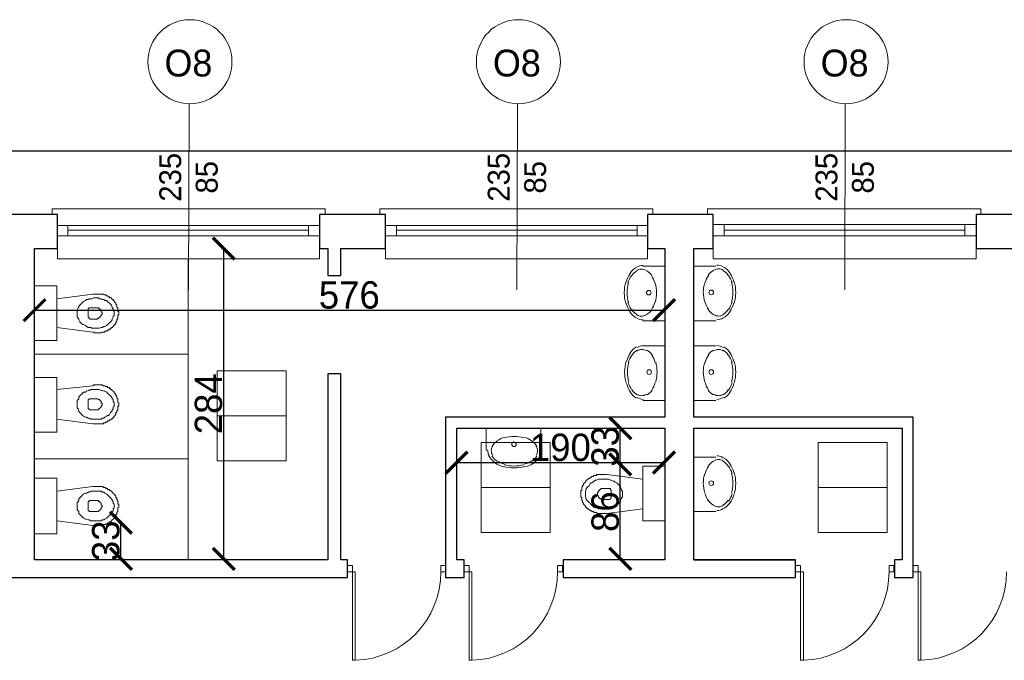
# Model space of a CAD drawing. Header units: centimetres. Extents: x -17621 to 77377, y -18613 to 66.
# Tile 124 of 173: x 31638 to 32538, y -13231 to -12646. Entities that reach past the tile are written whole.
import ezdxf

# ---------------------------------------------------------------- set-up
doc = ezdxf.new("R2010")
doc.units = ezdxf.units.CM
doc.layers.add('0-wymiarowanie rys.CAD', color=5, linetype='Continuous', lineweight=0, true_color=0x0000ff)
for name, color, linetype, lineweight in [('a_drzwi i okna', 2, 'Continuous', 0), ('a_inwentaryzacja', 141, 'Continuous', 0), ('a_wymiarowanie', 211, 'Continuous', 0), ('drzwi', 2, 'Continuous', 0), ('pomieszczenia', 191, 'Continuous', 5)]:
    doc.layers.add(name, color=color, linetype=linetype, lineweight=lineweight)
for name, color, linetype in [('PDF3_A220 ŚCIANY WEWNĘTRZNE', 7, 'Continuous'), ('PDF3_A310 STOLARKA ZEWNĘTRZNA', 7, 'Continuous'), ('PDF3_A720 MEBLE', 7, 'Continuous'), ('PDF3_WIDOKOWA', 7, 'Continuous')]:
    doc.layers.add(name, color=color, linetype=linetype)
doc.styles.add('PDF Century Gothic', font='GOTHIC.TTF')
doc.dimstyles.new('ISO-25', dxfattribs={"dimtxt": 25, "dimasz": 20, "dimexe": 0.6, "dimexo": 0.375, "dimtad": 1, "dimdec": 0, "dimtxsty": 'PDF Century Gothic', "dimblk": 'ARCHTICK', "dimcen": 2.5, "dimadec": 1, "dimazin": 0, "dimtfac": 1, "dimtdec": 0, "dimtmove": 0, "dimatfit": 3, "dimldrblk": 'ARCHTICK', "dimfxl": 2, "dimfxlon": 1, "dimarcsym": 0})

# ---------------------------------------------------------------- blocks, each defined once
blk = doc.blocks.new('_ArchTick')
at = {"color": 0, "linetype": 'ByBlock', "const_width": 0.15}
blk.add_lwpolyline([(-0.5, -0.5), (0.5, 0.5)], dxfattribs=at)
blk = doc.blocks.new('*D814')
at = {"layer": 'a_wymiarowanie', "color": 0, "linetype": 'Continuous', "lineweight": -2, "transparency": 16777216}
for p, q in [((31728.54, -13105.6), (31731.14, -13105.6)), ((31730.54, -13138.6), (31730.54, -13105.6)), ((31728.54, -13138.6), (31731.14, -13138.6))]:
    blk.add_line(p, q, dxfattribs=at)
at = {"layer": 'Defpoints', "color": 0, "linetype": 'Continuous', "transparency": 16777216}
for p in [(31695.47, -13105.6), (31730.54, -13105.6), (31695.47, -13138.6)]:
    blk.add_point(p, dxfattribs=at)
at = {"layer": 'a_wymiarowanie', "color": 0, "linetype": 'Continuous', "lineweight": -2, "transparency": 16777216, "xscale": 20, "yscale": 20, "zscale": 20}
for p, rotation in [((31730.54, -13105.6), 90), ((31730.54, -13138.6), 270)]:
    blk.add_blockref('_ArchTick', p, dxfattribs=dict(at, rotation=rotation))
at = {"layer": 'a_wymiarowanie', "color": 0, "linetype": 'Continuous', "lineweight": 0, "transparency": 16777216, "insert": (31716.79, -13122.1), "char_height": 25, "attachment_point": 5, "rotation": 90, "style": 'PDF Century Gothic'}
blk.add_mtext('33', dxfattribs=at)
blk = doc.blocks.new('*D815')
at = {"layer": 'a_wymiarowanie', "color": 0, "linetype": 'Continuous', "lineweight": -2, "transparency": 16777216}
for p, q in [((31822.47, -12854.97), (31825.07, -12854.97)), ((31824.47, -13138.6), (31824.47, -12854.97)), ((31822.47, -13138.6), (31825.07, -13138.6))]:
    blk.add_line(p, q, dxfattribs=at)
at = {"layer": 'Defpoints', "color": 0, "linetype": 'Continuous', "transparency": 16777216}
for p in [(31671.79, -12854.97), (31824.47, -12854.97), (31695.47, -13138.6)]:
    blk.add_point(p, dxfattribs=at)
at = {"layer": 'a_wymiarowanie', "color": 0, "linetype": 'Continuous', "lineweight": -2, "transparency": 16777216, "xscale": 20, "yscale": 20, "zscale": 20}
for p, rotation in [((31824.47, -12854.97), 90), ((31824.47, -13138.6), 270)]:
    blk.add_blockref('_ArchTick', p, dxfattribs=dict(at, rotation=rotation))
at = {"layer": 'a_wymiarowanie', "color": 0, "linetype": 'Continuous', "lineweight": 0, "transparency": 16777216, "insert": (31810.72, -12996.79), "char_height": 25, "attachment_point": 5, "rotation": 90, "style": 'PDF Century Gothic'}
blk.add_mtext('284', dxfattribs=at)
blk = doc.blocks.new('*D805')
at = {"layer": 'a_wymiarowanie', "color": 0, "linetype": 'Continuous', "lineweight": -2, "transparency": 16777216}
for p, q in [((31651.47, -12909.2), (31651.47, -12911.8)), ((31651.47, -12911.2), (32227.2, -12911.2)), ((32227.2, -12909.2), (32227.2, -12911.8))]:
    blk.add_line(p, q, dxfattribs=at)
at = {"layer": 'Defpoints', "color": 0, "linetype": 'Continuous', "transparency": 16777216}
for p in [(31651.47, -12854.97), (32227.2, -12854.97), (32227.2, -12911.2)]:
    blk.add_point(p, dxfattribs=at)
at = {"layer": 'a_wymiarowanie', "color": 0, "linetype": 'Continuous', "lineweight": -2, "transparency": 16777216, "xscale": 20, "yscale": 20, "zscale": 20, "rotation": 180}
blk.add_blockref('_ArchTick', (31651.47, -12911.2), dxfattribs=at)
at = {"layer": 'a_wymiarowanie', "color": 0, "linetype": 'Continuous', "lineweight": -2, "transparency": 16777216, "xscale": 20, "yscale": 20, "zscale": 20}
blk.add_blockref('_ArchTick', (32227.2, -12911.2), dxfattribs=at)
at = {"layer": 'a_wymiarowanie', "color": 0, "linetype": 'Continuous', "lineweight": 0, "transparency": 16777216, "insert": (31939.33, -12897.45), "char_height": 25, "attachment_point": 5, "style": 'PDF Century Gothic'}
blk.add_mtext('576', dxfattribs=at)
blk = doc.blocks.new('*D806')
at = {"layer": 'a_wymiarowanie', "color": 0, "linetype": 'Continuous', "lineweight": -2, "transparency": 16777216}
for p, q in [((32037.55, -13048.56), (32037.55, -13051.16)), ((32037.55, -13050.56), (32227.2, -13050.56)), ((32227.2, -13048.56), (32227.2, -13051.16))]:
    blk.add_line(p, q, dxfattribs=at)
at = {"layer": 'Defpoints', "color": 0, "linetype": 'Continuous', "transparency": 16777216}
for p in [(32037.55, -13019.22), (32227.2, -13019.22), (32227.2, -13050.56)]:
    blk.add_point(p, dxfattribs=at)
at = {"layer": 'a_wymiarowanie', "color": 0, "linetype": 'Continuous', "lineweight": -2, "transparency": 16777216, "xscale": 20, "yscale": 20, "zscale": 20, "rotation": 180}
blk.add_blockref('_ArchTick', (32037.55, -13050.56), dxfattribs=at)
at = {"layer": 'a_wymiarowanie', "color": 0, "linetype": 'Continuous', "lineweight": -2, "transparency": 16777216, "xscale": 20, "yscale": 20, "zscale": 20}
blk.add_blockref('_ArchTick', (32227.2, -13050.56), dxfattribs=at)
at = {"layer": 'a_wymiarowanie', "color": 0, "linetype": 'Continuous', "lineweight": 0, "transparency": 16777216, "insert": (32132.37, -13036.81), "char_height": 25, "attachment_point": 5, "style": 'PDF Century Gothic'}
blk.add_mtext('190', dxfattribs=at)
blk = doc.blocks.new('*D807')
at = {"layer": 'a_wymiarowanie', "color": 0, "linetype": 'Continuous', "lineweight": -2, "transparency": 16777216}
for p, q in [((32189.2, -13052.22), (32186.6, -13052.22)), ((32187.2, -13138.6), (32187.2, -13052.22)), ((32189.2, -13138.6), (32186.6, -13138.6))]:
    blk.add_line(p, q, dxfattribs=at)
at = {"layer": 'Defpoints', "color": 0, "linetype": 'Continuous', "transparency": 16777216}
for p in [(32187.2, -13052.22), (32227.2, -13052.22), (32227.2, -13138.6)]:
    blk.add_point(p, dxfattribs=at)
at = {"layer": 'a_wymiarowanie', "color": 0, "linetype": 'Continuous', "lineweight": -2, "transparency": 16777216, "xscale": 20, "yscale": 20, "zscale": 20}
for p, rotation in [((32187.2, -13052.22), 90), ((32187.2, -13138.6), 270)]:
    blk.add_blockref('_ArchTick', p, dxfattribs=dict(at, rotation=rotation))
at = {"layer": 'a_wymiarowanie', "color": 0, "linetype": 'Continuous', "lineweight": 0, "transparency": 16777216, "insert": (32173.44, -13095.41), "char_height": 25, "attachment_point": 5, "rotation": 90, "style": 'PDF Century Gothic'}
blk.add_mtext('86', dxfattribs=at)
blk = doc.blocks.new('*D808')
at = {"layer": 'a_wymiarowanie', "color": 0, "linetype": 'Continuous', "lineweight": -2, "transparency": 16777216}
for p, q in [((32187.2, -13019.22), (32187.8, -13019.22)), ((32187.2, -13052.22), (32187.2, -13019.22)), ((32187.2, -13052.22), (32187.8, -13052.22))]:
    blk.add_line(p, q, dxfattribs=at)
at = {"layer": 'Defpoints', "color": 0, "linetype": 'Continuous', "transparency": 16777216}
for p in [(32187.2, -13019.22), (32187.2, -13019.22), (32187.2, -13052.22)]:
    blk.add_point(p, dxfattribs=at)
at = {"layer": 'a_wymiarowanie', "color": 0, "linetype": 'Continuous', "lineweight": -2, "transparency": 16777216, "xscale": 20, "yscale": 20, "zscale": 20}
for p, rotation in [((32187.2, -13019.22), 90), ((32187.2, -13052.22), 270)]:
    blk.add_blockref('_ArchTick', p, dxfattribs=dict(at, rotation=rotation))
at = {"layer": 'a_wymiarowanie', "color": 0, "linetype": 'Continuous', "lineweight": 0, "transparency": 16777216, "insert": (32173.44, -13035.72), "char_height": 25, "attachment_point": 5, "rotation": 90, "style": 'PDF Century Gothic'}
blk.add_mtext('33', dxfattribs=at)
blk = doc.blocks.new('*D1091')
at = {"layer": '0-wymiarowanie rys.CAD', "color": 0, "linetype": 'Continuous', "lineweight": -2, "transparency": 16777216}
for p, q in [((28923.55, -12767.94), (28923.55, -12765.34)), ((33760.5, -12765.94), (28923.55, -12765.94)), ((33760.5, -12767.94), (33760.5, -12765.34))]:
    blk.add_line(p, q, dxfattribs=at)
at = {"layer": 'Defpoints', "color": 0, "linetype": 'Continuous', "transparency": 16777216}
for p in [(28923.55, -12765.94), (28923.55, -12811.85), (33760.5, -12823.64)]:
    blk.add_point(p, dxfattribs=at)
at = {"layer": '0-wymiarowanie rys.CAD', "color": 0, "linetype": 'Continuous', "lineweight": -2, "transparency": 16777216, "xscale": 20, "yscale": 20, "zscale": 20, "rotation": 180}
blk.add_blockref('_ArchTick', (28923.55, -12765.94), dxfattribs=at)
at = {"layer": '0-wymiarowanie rys.CAD', "color": 0, "linetype": 'Continuous', "lineweight": -2, "transparency": 16777216, "xscale": 20, "yscale": 20, "zscale": 20}
blk.add_blockref('_ArchTick', (33760.5, -12765.94), dxfattribs=at)
at = {"layer": '0-wymiarowanie rys.CAD', "color": 0, "linetype": 'Continuous', "transparency": 16777216, "insert": (31342.03, -12752.19), "char_height": 25, "attachment_point": 5, "style": 'PDF Century Gothic'}
blk.add_mtext('4837', dxfattribs=at)

msp = doc.modelspace()

# ---------------------------------------------------------------- linework, layer by layer
at = {"layer": 'a_drzwi i okna'}
for p, q in [((31792.77, -12722.47), (31792.34, -12892.65)), ((32093.12, -12722.47), (32092.7, -12892.65)), ((32392.84, -12722.47), (32392.41, -12892.65))]:
    msp.add_line(p, q, dxfattribs=at)
for centre in [(31793.62, -12684.05), (32093.98, -12684.05), (32393.69, -12684.05)]:
    msp.add_circle(centre, 38.43, dxfattribs=at)
at = {"layer": 'a_inwentaryzacja', "lineweight": 25}
for points in [[(31937.64, -13139.45), (31931.71, -13139.45), (31931.71, -12969.27), (31919.86, -12969.27), (31919.86, -13139.45), (31651.47, -13139.45), (31651.47, -12854.97), (31672.63, -12854.97), (31672.63, -12823.64), (31612.52, -12823.64), (31612.52, -12854.97), (31624.38, -12854.97), (31624.38, -13139.45), (31248.46, -13139.45), (31248.46, -13155.53), (31937.64, -13155.53)], [(31931.71, -12879.52), (31931.71, -12854.97), (31972.35, -12854.97), (31972.35, -12823.64), (31912.24, -12823.64), (31912.24, -12854.97), (31919.86, -12854.97), (31919.86, -12879.52)], [(32438.02, -13155.53), (32454.95, -13155.53), (32454.95, -13009.06), (32254.29, -13009.06), (32254.29, -12854.97), (32272.07, -12854.97), (32272.07, -12823.64), (32211.96, -12823.64), (32211.96, -12854.97), (32228.04, -12854.97), (32228.04, -13009.06), (32027.39, -13009.06), (32027.39, -13139.45), (32027.39, -13155.53), (32044.32, -13155.53), (32044.32, -13139.45), (32037.55, -13139.45), (32037.55, -13019.22), (32228.04, -13019.22), (32228.04, -13139.45), (32134.91, -13139.45), (32134.91, -13155.53), (32347.42, -13155.53), (32347.42, -13139.45), (32254.29, -13139.45), (32254.29, -13019.22), (32444.79, -13019.22), (32444.79, -13139.45), (32438.02, -13139.45)], [(32562.48, -12879.52), (32562.48, -12854.97), (32572.64, -12854.97), (32572.64, -12823.64), (32512.52, -12823.64), (32512.52, -12854.97), (32550.62, -12854.97), (32550.62, -12879.52)]]:
    msp.add_lwpolyline(points, close=True, dxfattribs=at)
at = {"layer": 'drzwi'}
for points in [[(31942.14, -13150.35), (31937.64, -13150.35), (31937.64, -13144.64), (31942.14, -13144.64), (31942.14, -13150.35), (31944.84, -13150.35), (31944.84, -13231.3), (31942.14, -13231.35), (31942.14, -13150.35)], [(32048.82, -13150.35), (32044.32, -13150.35), (32044.32, -13144.64), (32048.82, -13144.64), (32048.82, -13150.35), (32051.52, -13150.35), (32051.52, -13231.3), (32048.82, -13231.35), (32048.82, -13150.35)], [(32351.92, -13150.35), (32347.42, -13150.35), (32347.42, -13144.64), (32351.92, -13144.64), (32351.92, -13150.35), (32354.62, -13150.35), (32354.62, -13231.3), (32351.92, -13231.35), (32351.92, -13150.35)], [(32459.45, -13150.35), (32454.95, -13150.35), (32454.95, -13144.64), (32459.45, -13144.64), (32459.45, -13150.35), (32462.15, -13150.35), (32462.15, -13231.3), (32459.45, -13231.35), (32459.45, -13150.35)]]:
    msp.add_lwpolyline(points, dxfattribs=at)
for points in [[(32023.14, -13150.35), (32027.64, -13150.35), (32027.64, -13144.64), (32023.14, -13144.64)], [(32129.82, -13150.35), (32134.32, -13150.35), (32134.32, -13144.64), (32129.82, -13144.64)], [(32432.93, -13150.35), (32437.43, -13150.35), (32437.43, -13144.64), (32432.93, -13144.64)]]:
    msp.add_lwpolyline(points, close=True, dxfattribs=at)
for centre in [(31942.25, -13150.49), (32048.93, -13150.49), (32352.03, -13150.49), (32459.56, -13150.49)]:
    msp.add_arc(centre, 80.9, 271.8363, 0.10555, dxfattribs=at)
at = {"layer": 'PDF3_A220 ŚCIANY WEWNĘTRZNE', "lineweight": 25}
for points in [[(32228.04, -13019.22), (32228.04, -13139.45), (32134.91, -13139.45)], [(32254.29, -13139.45), (32347.42, -13139.45)]]:
    msp.add_lwpolyline(points, dxfattribs=at)
at = {"layer": 'PDF3_A310 STOLARKA ZEWNĘTRZNA', "lineweight": 5}
for points in [[(31912.24, -12864.28), (31912.24, -12823.64), (31917.32, -12823.64), (31917.32, -12818.56), (31672.63, -12818.56), (31667.55, -12818.56), (31667.55, -12823.64), (31672.63, -12823.64), (31672.63, -12864.28)], [(32211.96, -12864.28), (32211.96, -12823.64), (32217.04, -12823.64), (32217.04, -12818.56), (31972.35, -12818.56), (31967.27, -12818.56), (31967.27, -12823.64), (31972.35, -12823.64), (31972.35, -12864.28)], [(32512.52, -12864.28), (32512.52, -12823.64), (32516.76, -12823.64), (32516.76, -12818.56), (32272.07, -12818.56), (32266.99, -12818.56), (32266.99, -12823.64), (32272.07, -12823.64), (32272.07, -12864.28)], [(31912.24, -12843.12), (31902.08, -12843.12), (31681.95, -12843.12), (31672.63, -12843.12), (31672.63, -12833.8), (31681.95, -12833.8), (31902.08, -12833.8), (31912.24, -12833.8)], [(32211.96, -12843.12), (32202.65, -12843.12), (31982.51, -12843.12), (31972.35, -12843.12), (31972.35, -12833.8), (31982.51, -12833.8), (32202.65, -12833.8), (32211.96, -12833.8)], [(32512.52, -12843.12), (32502.36, -12843.12), (32282.23, -12843.12), (32272.07, -12843.12), (32272.07, -12832.96), (32282.23, -12832.96), (32502.36, -12832.96), (32512.52, -12832.96)]]:
    msp.add_lwpolyline(points, close=True, dxfattribs=at)
for points in [[(31681.95, -12833.8), (31681.95, -12843.12)], [(31902.08, -12838.04), (31681.95, -12838.04)], [(31902.08, -12833.8), (31902.08, -12843.12)], [(31982.51, -12833.8), (31982.51, -12843.12)], [(32202.65, -12838.04), (31982.51, -12838.04)], [(32202.65, -12833.8), (32202.65, -12843.12)], [(32282.23, -12832.96), (32282.23, -12843.12)], [(32502.36, -12838.04), (32282.23, -12838.04)], [(32502.36, -12832.96), (32502.36, -12843.12)]]:
    msp.add_lwpolyline(points, dxfattribs=at)
at = {"layer": 'PDF3_A720 MEBLE', "lineweight": 0}
for points in [[(32210.66, -12874.78, 0.13841), (32206.45, -12873.6, 0.13841), (32202.25, -12874.78)], [(32281.28, -12874.58, 0.138478), (32277.07, -12873.39, 0.138478), (32272.86, -12874.58)], [(32291.37, -12904.89, 0.068248), (32292.73, -12894.97, 0.068273), (32291.37, -12885.06)], [(32192.15, -12885.27, 0.068277), (32190.79, -12895.19, 0.068277), (32192.15, -12905.1)], [(32194.57, -12886.18, 0.068236), (32193.33, -12895.19, 0.068236), (32194.57, -12904.19)], [(32219.19, -12904.19, 0.068254), (32220.42, -12895.19, 0.068236), (32219.19, -12886.18)], [(32264.33, -12885.98, 0.068272), (32263.1, -12894.98, 0.068272), (32264.34, -12903.99)], [(32288.96, -12903.98, 0.068248), (32290.19, -12894.97, 0.068272), (32288.96, -12885.97)], [(32202.25, -12915.59, 0.13841), (32206.45, -12916.78, 0.13841), (32210.66, -12915.59)], [(32272.86, -12915.38, 0.138479), (32277.07, -12916.57, 0.138478), (32281.28, -12915.38)], [(32211, -12948.24, 0.138479), (32206.79, -12947.05, 0.138478), (32202.59, -12948.24)], [(32281.28, -12948.24, 0.138478), (32277.07, -12947.05, 0.138478), (32272.86, -12948.24)], [(32192.49, -12957.88, 0.068248), (32191.13, -12967.79, 0.068273), (32192.49, -12977.71)], [(32194.91, -12958.79, 0.068248), (32193.67, -12967.79, 0.068272), (32194.91, -12976.8)], [(32219.53, -12976.8, 0.068272), (32220.76, -12967.79, 0.068272), (32219.53, -12958.79)], [(32264.33, -12958.8, 0.068248), (32263.1, -12967.8, 0.068272), (32264.34, -12976.8)], [(32288.96, -12976.8, 0.068272), (32290.19, -12967.79, 0.068272), (32288.96, -12958.78)], [(32291.37, -12977.71, 0.068273), (32292.73, -12967.79, 0.068273), (32291.37, -12957.87)], [(32202.59, -12988.2, 0.138478), (32206.79, -12989.39, 0.138478), (32211, -12988.2)], [(32272.86, -12988.2, 0.138478), (32277.07, -12989.39, 0.138478), (32281.28, -12988.2)], [(32098.96, -13027.88, 0.068272), (32089.95, -13026.64, 0.068272), (32080.94, -13027.88)], [(32070.39, -13035.56, 0.138479), (32069.21, -13039.76, 0.138478), (32070.39, -13043.97)], [(32110.35, -13043.97, 0.138478), (32111.54, -13039.76, 0.138478), (32110.35, -13035.56)], [(32080.03, -13054.07, 0.068248), (32089.95, -13055.43, 0.068273), (32099.87, -13054.07)], [(32080.95, -13052.5, 0.068248), (32089.95, -13053.73, 0.068272), (32098.96, -13052.5)], [(32281.28, -13049, 0.138478), (32277.07, -13047.81, 0.138478), (32272.86, -13049)], [(32264.33, -13060.4, 0.068248), (32263.1, -13069.4, 0.068272), (32264.34, -13078.41)], [(32288.96, -13078.4, 0.068272), (32290.19, -13069.39, 0.068272), (32288.96, -13060.39)], [(32291.37, -13079.31, 0.068273), (32292.73, -13069.39, 0.068273), (32291.37, -13059.48)], [(32272.86, -13089.8, 0.138478), (32277.07, -13090.99, 0.138478), (32281.28, -13089.8)]]:
    msp.add_lwpolyline(points, format="xyb", dxfattribs=at)
for points in [[(32207.72, -12921.01), (32228.04, -12921.01), (32228.04, -12871.06), (32207.72, -12871.06)], [(32274.61, -12921.01), (32254.29, -12921.01), (32254.29, -12871.06), (32274.61, -12871.06)], [(32207.72, -12943.87), (32228.04, -12943.87), (32228.04, -12993.82), (32207.72, -12993.82)], [(32274.61, -12943.87), (32254.29, -12943.87), (32254.29, -12993.82), (32274.61, -12993.82)], [(32064.64, -13039.54), (32064.64, -13019.22), (32114.59, -13019.22), (32114.59, -13039.54)], [(32274.61, -13045.47), (32254.29, -13045.47), (32254.29, -13095.42), (32274.61, -13095.42)]]:
    msp.add_lwpolyline(points, dxfattribs=at)
for points in [[(31671.79, -12938.79), (31671.79, -12888.84), (31651.47, -12888.84), (31651.47, -12938.79)], [(31671.79, -12900.69), (31704.81, -12896.46), (31705.65, -12896.46), (31706.5, -12896.46), (31707.35, -12896.46), (31708.19, -12896.46), (31709.04, -12896.46), (31709.89, -12896.46), (31710.73, -12896.46), (31711.58, -12896.46), (31712.43, -12896.46), (31713.27, -12896.46), (31714.12, -12896.46), (31714.97, -12896.46), (31714.97, -12897.3), (31715.81, -12897.3), (31716.66, -12897.3), (31717.51, -12898.15), (31718.35, -12898.15), (31719.2, -12899), (31720.05, -12899), (31720.05, -12899.84), (31720.89, -12899.84), (31721.74, -12899.84), (31721.74, -12900.69), (31722.59, -12900.69), (31722.59, -12901.54), (31723.43, -12901.54), (31723.43, -12902.38), (31724.28, -12902.38), (31724.28, -12903.23), (31725.13, -12904.08), (31725.97, -12904.92), (31725.97, -12905.77), (31726.82, -12906.62), (31726.82, -12907.46), (31726.82, -12908.31), (31727.67, -12909.16), (31727.67, -12910), (31727.67, -12910.85), (31727.67, -12911.7), (31727.67, -12912.54), (31728.51, -12912.54), (31728.51, -12913.39), (31728.51, -12914.24), (31728.51, -12915.08), (31727.67, -12915.93), (31727.67, -12916.78), (31727.67, -12917.62), (31727.67, -12918.47), (31727.67, -12919.32), (31726.82, -12919.32), (31726.82, -12920.16), (31726.82, -12921.01), (31726.82, -12921.86), (31725.97, -12921.86), (31725.97, -12922.7), (31725.97, -12923.55), (31725.13, -12923.55), (31725.13, -12924.4), (31724.28, -12924.4), (31724.28, -12925.24), (31723.43, -12926.09), (31722.59, -12926.94), (31721.74, -12926.94), (31721.74, -12927.78), (31720.89, -12927.78), (31720.89, -12928.63), (31720.05, -12928.63), (31719.2, -12929.48), (31718.35, -12929.48), (31717.51, -12930.32), (31716.66, -12930.32), (31715.81, -12930.32), (31715.81, -12931.17), (31714.97, -12931.17), (31714.12, -12931.17), (31713.27, -12931.17), (31712.43, -12932.02), (31711.58, -12932.02), (31710.73, -12932.02), (31709.89, -12932.02), (31709.04, -12932.02), (31708.19, -12932.02), (31707.35, -12932.02), (31706.5, -12932.02), (31705.65, -12931.17), (31704.81, -12931.17), (31671.79, -12926.94)], [(31690.41, -12914.24), (31690.41, -12915.08), (31690.41, -12915.93), (31690.41, -12917.62), (31691.26, -12918.47), (31692.11, -12919.32), (31692.11, -12920.16), (31692.95, -12921.86), (31693.8, -12922.7), (31694.65, -12923.55), (31695.49, -12924.4), (31696.34, -12924.4), (31698.03, -12925.24), (31698.88, -12926.09), (31700.57, -12926.94), (31701.42, -12926.94), (31703.11, -12926.94), (31703.96, -12927.78), (31705.65, -12927.78), (31706.5, -12927.78), (31708.19, -12927.78), (31709.89, -12927.78), (31710.73, -12927.78), (31712.43, -12926.94), (31713.27, -12926.94), (31714.97, -12926.09), (31715.81, -12926.09), (31717.51, -12925.24), (31718.35, -12924.4), (31719.2, -12923.55), (31720.05, -12922.7), (31720.89, -12921.86), (31721.74, -12921.01), (31722.59, -12920.16), (31722.59, -12919.32), (31723.43, -12917.62), (31723.43, -12916.78), (31724.28, -12915.93), (31724.28, -12914.24), (31724.28, -12913.39), (31724.28, -12912.54), (31723.43, -12910.85), (31723.43, -12910), (31722.59, -12909.16), (31722.59, -12908.31), (31721.74, -12906.62), (31720.89, -12905.77), (31720.05, -12904.92), (31719.2, -12904.08), (31718.35, -12903.23), (31717.51, -12902.38), (31715.81, -12902.38), (31714.97, -12901.54), (31713.27, -12901.54), (31712.43, -12900.69), (31710.73, -12900.69), (31709.89, -12899.84), (31708.19, -12899.84), (31706.5, -12899.84), (31705.65, -12899.84), (31703.96, -12900.69), (31703.11, -12900.69), (31701.42, -12900.69), (31700.57, -12901.54), (31698.88, -12901.54), (31698.03, -12902.38), (31696.34, -12903.23), (31695.49, -12904.08), (31694.65, -12904.92), (31693.8, -12905.77), (31692.95, -12906.62), (31692.11, -12907.46), (31692.11, -12908.31), (31691.26, -12909.16), (31690.41, -12910.85), (31690.41, -12911.7), (31690.41, -12912.54)], [(31700.57, -12914.24), (31700.57, -12916.78), (31700.57, -12917.62), (31701.42, -12918.47), (31702.27, -12919.32), (31703.11, -12919.32), (31708.19, -12919.32), (31709.04, -12919.32), (31709.04, -12918.47), (31709.89, -12918.47), (31710.73, -12918.47), (31710.73, -12917.62), (31711.58, -12917.62), (31711.58, -12916.78), (31712.43, -12916.78), (31712.43, -12915.93), (31712.43, -12915.08), (31713.27, -12915.08), (31713.27, -12914.24), (31713.27, -12913.39), (31712.43, -12912.54), (31712.43, -12911.7), (31712.43, -12910.85), (31711.58, -12910.85), (31711.58, -12910), (31710.73, -12910), (31709.89, -12909.16), (31709.04, -12909.16), (31708.19, -12909.16), (31703.11, -12909.16), (31702.27, -12909.16), (31701.42, -12909.16), (31700.57, -12910), (31700.57, -12910.85)], [(31671.79, -13022.61), (31671.79, -12972.66), (31651.47, -12972.66), (31651.47, -13022.61)], [(31671.79, -12983.66), (31704.81, -12980.28), (31705.65, -12979.43), (31706.5, -12979.43), (31707.35, -12979.43), (31708.19, -12979.43), (31709.04, -12979.43), (31709.89, -12979.43), (31710.73, -12979.43), (31711.58, -12979.43), (31712.43, -12979.43), (31713.27, -12979.43), (31714.12, -12980.28), (31714.97, -12980.28), (31715.81, -12980.28), (31716.66, -12981.12), (31717.51, -12981.12), (31718.35, -12981.12), (31718.35, -12981.97), (31719.2, -12981.97), (31720.05, -12981.97), (31720.05, -12982.82), (31720.89, -12982.82), (31720.89, -12983.66), (31721.74, -12983.66), (31722.59, -12984.51), (31723.43, -12985.36), (31724.28, -12986.2), (31724.28, -12987.05), (31725.13, -12987.05), (31725.13, -12987.9), (31725.97, -12987.9), (31725.97, -12988.74), (31725.97, -12989.59), (31726.82, -12989.59), (31726.82, -12990.44), (31726.82, -12991.28), (31727.67, -12992.13), (31727.67, -12992.98), (31727.67, -12993.82), (31727.67, -12994.67), (31727.67, -12995.52), (31728.51, -12996.36), (31728.51, -12997.21), (31728.51, -12998.06), (31728.51, -12998.9), (31727.67, -12998.9), (31727.67, -12999.75), (31727.67, -13000.6), (31727.67, -13001.44), (31727.67, -13002.29), (31726.82, -13003.14), (31726.82, -13003.98), (31726.82, -13004.83), (31725.97, -13004.83), (31725.97, -13005.68), (31725.97, -13006.52), (31725.13, -13006.52), (31725.13, -13007.37), (31724.28, -13008.22), (31724.28, -13009.06), (31723.43, -13009.06), (31723.43, -13009.91), (31722.59, -13009.91), (31722.59, -13010.76), (31721.74, -13010.76), (31720.89, -13011.6), (31720.05, -13011.6), (31720.05, -13012.45), (31719.2, -13012.45), (31718.35, -13012.45), (31718.35, -13013.3), (31717.51, -13013.3), (31716.66, -13013.3), (31716.66, -13014.14), (31715.81, -13014.14), (31714.97, -13014.14), (31714.12, -13014.99), (31713.27, -13014.99), (31712.43, -13014.99), (31711.58, -13014.99), (31710.73, -13014.99), (31709.89, -13014.99), (31709.04, -13014.99), (31708.19, -13014.99), (31707.35, -13014.99), (31706.5, -13014.99), (31705.65, -13014.99), (31704.81, -13014.99), (31671.79, -13010.76)], [(31690.41, -12997.21), (31690.41, -12998.06), (31690.41, -12999.75), (31690.41, -13000.6), (31691.26, -13001.44), (31692.11, -13003.14), (31692.11, -13003.98), (31692.95, -13004.83), (31693.8, -13005.68), (31694.65, -13006.52), (31695.49, -13007.37), (31696.34, -13008.22), (31698.03, -13009.06), (31698.88, -13009.06), (31700.57, -13009.91), (31701.42, -13009.91), (31703.11, -13010.76), (31703.96, -13010.76), (31705.65, -13010.76), (31706.5, -13010.76), (31708.19, -13010.76), (31709.89, -13010.76), (31710.73, -13010.76), (31712.43, -13010.76), (31713.27, -13009.91), (31714.97, -13009.91), (31715.81, -13009.06), (31717.51, -13008.22), (31718.35, -13007.37), (31719.2, -13007.37), (31720.05, -13006.52), (31720.89, -13004.83), (31721.74, -13003.98), (31722.59, -13003.14), (31722.59, -13002.29), (31723.43, -13001.44), (31723.43, -12999.75), (31724.28, -12998.9), (31724.28, -12998.06), (31724.28, -12996.36), (31724.28, -12995.52), (31723.43, -12994.67), (31723.43, -12992.98), (31722.59, -12992.13), (31722.59, -12991.28), (31721.74, -12990.44), (31720.89, -12989.59), (31720.05, -12988.74), (31719.2, -12987.9), (31718.35, -12987.05), (31717.51, -12986.2), (31715.81, -12985.36), (31714.97, -12985.36), (31713.27, -12984.51), (31712.43, -12984.51), (31710.73, -12983.66), (31709.89, -12983.66), (31708.19, -12983.66), (31706.5, -12983.66), (31705.65, -12983.66), (31703.96, -12983.66), (31703.11, -12983.66), (31701.42, -12984.51), (31700.57, -12984.51), (31698.88, -12985.36), (31698.03, -12986.2), (31696.34, -12986.2), (31695.49, -12987.05), (31694.65, -12987.9), (31693.8, -12988.74), (31692.95, -12989.59), (31692.11, -12990.44), (31692.11, -12992.13), (31691.26, -12992.98), (31690.41, -12993.82), (31690.41, -12994.67), (31690.41, -12996.36)], [(31700.57, -12997.21), (31700.57, -13000.6), (31700.57, -13001.44), (31701.42, -13001.44), (31701.42, -13002.29), (31702.27, -13002.29), (31703.11, -13002.29), (31708.19, -13002.29), (31709.04, -13002.29), (31709.89, -13002.29), (31709.89, -13001.44), (31710.73, -13001.44), (31711.58, -13000.6), (31712.43, -12999.75), (31712.43, -12998.9), (31713.27, -12998.06), (31713.27, -12997.21), (31713.27, -12996.36), (31712.43, -12996.36), (31712.43, -12995.52), (31712.43, -12994.67), (31711.58, -12993.82), (31710.73, -12992.98), (31709.89, -12992.98), (31709.04, -12992.13), (31708.19, -12992.13), (31703.11, -12992.13), (31702.27, -12992.13), (31701.42, -12992.13), (31701.42, -12992.98), (31700.57, -12992.98), (31700.57, -12993.82), (31700.57, -12994.67)], [(32207.72, -13053.94), (32207.72, -13103.89), (32228.04, -13103.89), (32228.04, -13053.94)], [(31671.79, -13064.94), (31671.79, -13115.74), (31651.47, -13115.74), (31651.47, -13064.94)], [(32207.72, -13092.88), (32174.71, -13097.11), (32173.86, -13097.11), (32173.01, -13097.11), (32172.17, -13097.11), (32171.32, -13097.11), (32170.47, -13097.11), (32169.63, -13097.11), (32168.78, -13097.11), (32167.93, -13097.11), (32167.09, -13097.11), (32166.24, -13097.11), (32165.39, -13096.27), (32164.55, -13096.27), (32163.7, -13096.27), (32162.85, -13096.27), (32162.85, -13095.42), (32162.01, -13095.42), (32161.16, -13095.42), (32161.16, -13094.57), (32160.31, -13094.57), (32159.47, -13094.57), (32159.47, -13093.73), (32158.62, -13093.73), (32157.77, -13092.88), (32156.93, -13092.88), (32156.93, -13092.03), (32156.08, -13092.03), (32156.08, -13091.19), (32155.23, -13091.19), (32155.23, -13090.34), (32154.39, -13089.49), (32153.54, -13088.65), (32153.54, -13087.8), (32152.69, -13086.95), (32152.69, -13086.11), (32152.69, -13085.26), (32151.85, -13085.26), (32151.85, -13084.42), (32151.85, -13083.57), (32151.85, -13082.72), (32151, -13081.88), (32151, -13081.03), (32151, -13080.18), (32151, -13079.34), (32151, -13078.49), (32151, -13077.64), (32151, -13076.8), (32151, -13075.95), (32151.85, -13075.95), (32151.85, -13075.1), (32151.85, -13074.26), (32151.85, -13073.41), (32152.69, -13072.56), (32152.69, -13071.72), (32153.54, -13070.87), (32153.54, -13070.02), (32154.39, -13069.18), (32155.23, -13068.33), (32155.23, -13067.48), (32156.08, -13067.48), (32156.08, -13066.64), (32156.93, -13066.64), (32156.93, -13065.79), (32157.77, -13065.79), (32158.62, -13064.94), (32159.47, -13064.94), (32159.47, -13064.1), (32160.31, -13064.1), (32161.16, -13063.25), (32162.01, -13063.25), (32162.85, -13062.4), (32163.7, -13062.4), (32164.55, -13062.4), (32165.39, -13062.4), (32165.39, -13061.56), (32166.24, -13061.56), (32167.09, -13061.56), (32167.93, -13061.56), (32168.78, -13061.56), (32169.63, -13061.56), (32170.47, -13061.56), (32171.32, -13061.56), (32172.17, -13061.56), (32173.01, -13061.56), (32173.86, -13061.56), (32174.71, -13061.56), (32207.72, -13065.79)], [(31671.79, -13103.89), (31704.81, -13108.12), (31705.65, -13108.12), (31706.5, -13108.12), (31707.35, -13108.12), (31708.19, -13108.12), (31709.04, -13108.12), (31709.89, -13108.12), (31710.73, -13108.12), (31711.58, -13108.12), (31712.43, -13108.12), (31713.27, -13108.12), (31714.12, -13108.12), (31714.12, -13107.27), (31714.97, -13107.27), (31715.81, -13107.27), (31716.66, -13107.27), (31716.66, -13106.43), (31717.51, -13106.43), (31718.35, -13106.43), (31718.35, -13105.58), (31719.2, -13105.58), (31720.05, -13105.58), (31720.05, -13104.73), (31720.89, -13104.73), (31721.74, -13103.89), (31722.59, -13103.04), (31723.43, -13102.19), (31724.28, -13101.35), (31724.28, -13100.5), (31725.13, -13100.5), (31725.13, -13099.65), (31725.97, -13099.65), (31725.97, -13098.81), (31725.97, -13097.96), (31726.82, -13097.96), (31726.82, -13097.11), (31726.82, -13096.27), (31727.67, -13095.42), (31727.67, -13094.57), (31727.67, -13093.73), (31727.67, -13092.88), (31727.67, -13092.03), (31728.51, -13091.19), (31728.51, -13090.34), (31728.51, -13089.49), (31728.51, -13088.65), (31727.67, -13088.65), (31727.67, -13087.8), (31727.67, -13086.95), (31727.67, -13086.11), (31727.67, -13085.26), (31726.82, -13084.42), (31726.82, -13083.57), (31726.82, -13082.72), (31725.97, -13082.72), (31725.97, -13081.88), (31725.97, -13081.03), (31725.13, -13081.03), (31725.13, -13080.18), (31724.28, -13080.18), (31724.28, -13079.34), (31723.43, -13078.49), (31722.59, -13077.64), (31721.74, -13076.8), (31720.89, -13075.95), (31720.05, -13075.95), (31720.05, -13075.1), (31719.2, -13075.1), (31718.35, -13075.1), (31718.35, -13074.26), (31717.51, -13074.26), (31716.66, -13074.26), (31716.66, -13073.41), (31715.81, -13073.41), (31714.97, -13073.41), (31714.12, -13073.41), (31714.12, -13072.56), (31713.27, -13072.56), (31712.43, -13072.56), (31711.58, -13072.56), (31710.73, -13072.56), (31709.89, -13072.56), (31709.04, -13072.56), (31708.19, -13072.56), (31707.35, -13072.56), (31706.5, -13072.56), (31705.65, -13072.56), (31704.81, -13072.56), (31671.79, -13076.8)], [(32189.1, -13079.34), (32189.1, -13078.49), (32189.1, -13076.8), (32188.25, -13075.95), (32188.25, -13075.1), (32187.41, -13073.41), (32187.41, -13072.56), (32186.56, -13071.72), (32185.71, -13070.87), (32184.87, -13070.02), (32184.02, -13069.18), (32182.33, -13068.33), (32181.48, -13067.48), (32180.63, -13067.48), (32178.94, -13066.64), (32178.09, -13066.64), (32176.4, -13065.79), (32175.55, -13065.79), (32173.86, -13065.79), (32172.17, -13065.79), (32171.32, -13065.79), (32169.63, -13065.79), (32167.93, -13065.79), (32167.09, -13065.79), (32165.39, -13066.64), (32164.55, -13066.64), (32162.85, -13067.48), (32162.01, -13068.33), (32161.16, -13069.18), (32160.31, -13069.18), (32159.47, -13070.02), (32158.62, -13071.72), (32157.77, -13072.56), (32156.93, -13073.41), (32156.08, -13074.26), (32156.08, -13075.1), (32155.23, -13076.8), (32155.23, -13077.64), (32155.23, -13078.49), (32155.23, -13080.18), (32155.23, -13081.03), (32155.23, -13081.88), (32156.08, -13083.57), (32156.08, -13084.42), (32156.93, -13085.26), (32157.77, -13086.11), (32158.62, -13086.95), (32159.47, -13087.8), (32160.31, -13088.65), (32161.16, -13089.49), (32162.01, -13090.34), (32162.85, -13091.19), (32164.55, -13092.03), (32165.39, -13092.03), (32167.09, -13092.88), (32167.93, -13092.88), (32169.63, -13092.88), (32171.32, -13092.88), (32172.17, -13092.88), (32173.86, -13092.88), (32175.55, -13092.88), (32176.4, -13092.88), (32178.09, -13092.03), (32178.94, -13092.03), (32180.63, -13091.19), (32181.48, -13091.19), (32182.33, -13090.34), (32184.02, -13089.49), (32184.87, -13088.65), (32185.71, -13087.8), (32186.56, -13086.95), (32187.41, -13086.11), (32187.41, -13084.42), (32188.25, -13083.57), (32188.25, -13082.72), (32189.1, -13081.88), (32189.1, -13080.18)], [(31690.41, -13090.34), (31690.41, -13089.49), (31690.41, -13087.8), (31690.41, -13086.95), (31691.26, -13086.11), (31692.11, -13085.26), (31692.11, -13083.57), (31692.95, -13082.72), (31693.8, -13081.88), (31694.65, -13081.03), (31695.49, -13080.18), (31696.34, -13079.34), (31698.03, -13078.49), (31698.88, -13078.49), (31700.57, -13077.64), (31701.42, -13077.64), (31703.11, -13076.8), (31703.96, -13076.8), (31705.65, -13076.8), (31706.5, -13076.8), (31708.19, -13076.8), (31709.89, -13076.8), (31710.73, -13076.8), (31712.43, -13076.8), (31713.27, -13077.64), (31714.97, -13077.64), (31715.81, -13078.49), (31717.51, -13079.34), (31718.35, -13080.18), (31719.2, -13081.03), (31720.05, -13081.88), (31720.89, -13082.72), (31721.74, -13083.57), (31722.59, -13084.42), (31722.59, -13085.26), (31723.43, -13086.11), (31723.43, -13087.8), (31724.28, -13088.65), (31724.28, -13089.49), (31724.28, -13091.19), (31724.28, -13092.03), (31723.43, -13092.88), (31723.43, -13094.57), (31722.59, -13095.42), (31722.59, -13096.27), (31721.74, -13097.11), (31720.89, -13097.96), (31720.05, -13098.81), (31719.2, -13099.65), (31718.35, -13100.5), (31717.51, -13101.35), (31715.81, -13102.19), (31714.97, -13103.04), (31713.27, -13103.04), (31712.43, -13103.89), (31710.73, -13103.89), (31709.89, -13103.89), (31708.19, -13103.89), (31706.5, -13103.89), (31705.65, -13103.89), (31703.96, -13103.89), (31703.11, -13103.89), (31701.42, -13103.04), (31700.57, -13103.04), (31698.88, -13102.19), (31698.03, -13102.19), (31696.34, -13101.35), (31695.49, -13100.5), (31694.65, -13099.65), (31693.8, -13098.81), (31692.95, -13097.96), (31692.11, -13097.11), (31692.11, -13095.42), (31691.26, -13094.57), (31690.41, -13093.73), (31690.41, -13092.88), (31690.41, -13091.19)], [(32178.94, -13079.34), (32178.94, -13075.95), (32178.09, -13075.1), (32178.09, -13074.26), (32177.25, -13074.26), (32176.4, -13074.26), (32171.32, -13074.26), (32170.47, -13074.26), (32169.63, -13074.26), (32168.78, -13075.1), (32167.93, -13075.95), (32167.09, -13075.95), (32167.09, -13076.8), (32167.09, -13077.64), (32166.24, -13077.64), (32166.24, -13078.49), (32166.24, -13079.34), (32166.24, -13080.18), (32166.24, -13081.03), (32167.09, -13081.03), (32167.09, -13081.88), (32167.09, -13082.72), (32167.93, -13082.72), (32168.78, -13083.57), (32169.63, -13083.57), (32169.63, -13084.42), (32170.47, -13084.42), (32171.32, -13084.42), (32176.4, -13084.42), (32177.25, -13084.42), (32178.09, -13083.57), (32178.94, -13082.72), (32178.94, -13081.88)], [(31700.57, -13090.34), (31700.57, -13087.8), (31700.57, -13086.95), (31700.57, -13086.11), (31701.42, -13086.11), (31701.42, -13085.26), (31702.27, -13085.26), (31703.11, -13085.26), (31708.19, -13085.26), (31709.04, -13085.26), (31709.89, -13085.26), (31709.89, -13086.11), (31710.73, -13086.11), (31711.58, -13086.95), (31712.43, -13087.8), (31712.43, -13088.65), (31712.43, -13089.49), (31713.27, -13089.49), (31713.27, -13090.34), (31713.27, -13091.19), (31712.43, -13091.19), (31712.43, -13092.03), (31712.43, -13092.88), (31711.58, -13093.73), (31710.73, -13094.57), (31709.89, -13094.57), (31709.89, -13095.42), (31709.04, -13095.42), (31708.19, -13095.42), (31703.11, -13095.42), (31702.27, -13095.42), (31701.42, -13095.42), (31701.42, -13094.57), (31700.57, -13094.57), (31700.57, -13093.73), (31700.57, -13092.88)]]:
    msp.add_lwpolyline(points, close=True, dxfattribs=at)
for centre in [(32213.23, -12895.19), (32270.3, -12894.98), (32213.57, -12967.79), (32270.3, -12967.79), (32089.95, -13033.84), (32270.3, -13069.4)]:
    msp.add_circle(centre, 2.12, dxfattribs=at)
for centre, radius, start, end in [((32211.53, -12888.41), 19.05, 121.53277, 145.98354), ((32210.69, -12888.41), 15.66, 121.53303, 145.97679), ((32208.15, -12881.64), 11.43, 89.99873, 121.53692), ((32203.07, -12888.41), 15.66, 34.02321, 58.46697), ((32280.46, -12888.21), 15.66, 121.5434, 145.98822), ((32275.38, -12881.43), 11.43, 58.47113, 90.00723), ((32272.84, -12888.21), 15.66, 34.02635, 58.47117), ((32271.99, -12888.21), 19.05, 34.02653, 58.47104), ((32218.29, -12892.64), 26.65, 145.97422, 164.3847), ((32216.62, -12892.65), 23.29, 145.97909, 164.36929), ((32196.29, -12892.65), 23.29, 15.63071, 34.02091), ((32287.23, -12892.44), 23.28, 145.98814, 164.38471), ((32266.91, -12892.44), 23.28, 15.62986, 34.02643), ((32265.22, -12892.44), 26.67, 15.62978, 34.02651), ((32218.29, -12897.73), 26.65, 195.6153, 214.02578), ((32216.62, -12897.72), 23.29, 195.63071, 214.02091), ((32210.69, -12901.96), 15.66, 214.02322, 238.46697), ((32203.07, -12901.96), 15.66, 301.53998, 325.98488), ((32196.3, -12897.73), 23.27, 325.98495, 344.38921), ((32287.23, -12897.52), 23.28, 195.62986, 214.02643), ((32280.46, -12901.75), 15.66, 214.02635, 238.47117), ((32272.84, -12901.75), 15.66, 301.549, 325.99359), ((32266.91, -12897.52), 23.28, 325.99357, 344.3902), ((32265.22, -12897.52), 26.67, 325.99369, 344.39012), ((32211.53, -12901.96), 19.05, 214.01646, 238.46723), ((32208.15, -12908.73), 11.43, 238.46308, 270.00127), ((32275.38, -12908.53), 11.43, 270.01278, 301.54899), ((32271.99, -12901.75), 19.05, 301.54903, 325.99362), ((32211.87, -12961.02), 19.05, 121.54174, 145.98634), ((32211.03, -12961.02), 15.66, 121.54172, 145.9863), ((32208.49, -12955.09), 11.43, 90.0055, 121.5417), ((32203.41, -12961.02), 15.66, 34.01906, 58.46389), ((32280.46, -12961.02), 15.66, 121.549, 145.99359), ((32275.38, -12955.09), 11.43, 58.47113, 90.00723), ((32272.84, -12961.02), 15.66, 34.02635, 58.47117), ((32271.99, -12961.02), 19.05, 34.02653, 58.47104), ((32218.65, -12965.25), 26.67, 145.98641, 164.38284), ((32216.95, -12965.25), 23.28, 145.98628, 164.38291), ((32196.63, -12965.25), 23.28, 15.62257, 34.01915), ((32287.23, -12965.25), 23.28, 145.99357, 164.3902), ((32266.91, -12965.25), 23.28, 15.62986, 34.02643), ((32265.22, -12965.25), 26.67, 15.62978, 34.02651), ((32218.65, -12971.18), 26.67, 195.62249, 214.01923), ((32216.95, -12971.18), 23.28, 195.62257, 214.01915), ((32196.63, -12971.18), 23.28, 325.98085, 344.37743), ((32287.23, -12971.18), 23.28, 195.62986, 214.02643), ((32266.91, -12971.18), 23.28, 325.98814, 344.38471), ((32265.22, -12971.18), 26.67, 325.98806, 344.38479), ((32211.87, -12975.41), 19.05, 214.01924, 238.46375), ((32211.03, -12975.41), 15.66, 214.01906, 238.46389), ((32208.49, -12981.34), 11.43, 238.46384, 269.99994), ((32203.41, -12975.41), 15.66, 301.53611, 325.98094), ((32280.46, -12975.41), 15.66, 214.02635, 238.47117), ((32275.38, -12981.34), 11.43, 270.00734, 301.54344), ((32272.84, -12975.41), 15.66, 301.5434, 325.98822), ((32271.99, -12975.41), 19.05, 301.54354, 325.98804), ((32087.41, -13049.92), 23.28, 105.62257, 124.01915), ((32093.34, -13049.92), 23.28, 55.98085, 74.37743), ((32083.18, -13044), 15.66, 124.01906, 148.46389), ((32097.57, -13044), 15.66, 31.53611, 55.98094), ((32077.25, -13038.92), 11.43, 180.0055, 211.5417), ((32083.18, -13034.68), 19.05, 211.54174, 235.98634), ((32083.18, -13036.38), 15.66, 211.54172, 235.9863), ((32097.57, -13036.38), 15.66, 304.01906, 328.46389), ((32097.57, -13034.68), 19.05, 304.01924, 328.46375), ((32103.5, -13038.92), 11.43, 328.46384, 359.99994), ((32275.38, -13055.85), 11.43, 58.47113, 90.00723), ((32271.99, -13062.62), 19.05, 34.02653, 58.47104), ((32087.41, -13028.76), 26.67, 235.98641, 254.38284), ((32087.41, -13029.6), 23.28, 235.98628, 254.38291), ((32093.34, -13029.6), 23.28, 285.62257, 304.01915), ((32093.34, -13028.76), 26.67, 285.62249, 304.01923), ((32287.23, -13066.86), 23.28, 145.99357, 164.3902), ((32280.46, -13062.62), 15.66, 121.549, 145.99359), ((32272.84, -13062.62), 15.66, 34.02635, 58.47117), ((32266.91, -13066.86), 23.28, 15.62986, 34.02643), ((32265.22, -13066.86), 26.67, 15.62978, 34.02651), ((32287.23, -13072.78), 23.28, 195.62986, 214.02643), ((32266.91, -13072.78), 23.28, 325.98814, 344.38471), ((32265.22, -13072.78), 26.67, 325.98806, 344.38479), ((32280.46, -13076.17), 15.66, 214.02635, 238.47117), ((32272.84, -13076.17), 15.66, 301.5434, 325.98822), ((32271.99, -13076.17), 19.05, 301.54354, 325.98804), ((32275.38, -13082.95), 11.43, 270.00734, 301.54344)]:
    msp.add_arc(centre, radius, start, end, dxfattribs=at)
at = {"layer": 'PDF3_WIDOKOWA', "lineweight": 5}
for points in [[(31792.01, -13139.45), (31792.01, -12864.28)], [(31792.01, -12951.49), (31651.47, -12951.49)], [(31792.01, -13047.16), (31651.47, -13047.16)]]:
    msp.add_lwpolyline(points, dxfattribs=at)
at = {"layer": 'pomieszczenia'}
for p, q in [((31818.61, -13007.83), (31881.69, -13007.83)), ((32060.08, -13073.22), (32123.16, -13073.22)), ((32368.23, -13073.22), (32431.31, -13073.22))]:
    msp.add_line(p, q, dxfattribs=at)
for points in [[(31818.61, -12966.66), (31881.69, -12966.66), (31881.69, -13048.99), (31818.61, -13048.99)], [(32060.08, -13032.05), (32123.16, -13032.05), (32123.16, -13114.39), (32060.08, -13114.39)], [(32368.23, -13032.05), (32431.31, -13032.05), (32431.31, -13114.39), (32368.23, -13114.39)]]:
    msp.add_lwpolyline(points, close=True, dxfattribs=at)

# ---------------------------------------------------------------- texts
at = {"layer": 'a_drzwi i okna', "char_height": 24.547, "attachment_point": 7, "style": 'PDF Century Gothic'}
for insert in [(31770.33, -12697.87), (32070.69, -12697.87), (32370.41, -12697.87)]:
    msp.add_mtext_dynamic_manual_height_columns('O8', width=220.698, gutter_width=15.34, heights=[199.83], dxfattribs=dict(at, insert=insert))
at = {"layer": 'a_drzwi i okna', "char_height": 20, "attachment_point": 1, "rotation": 90, "style": 'PDF Century Gothic'}
for insert in [(31765.61, -12879.6), (32065.96, -12879.6), (32365.68, -12879.6)]:
    msp.add_mtext_dynamic_manual_height_columns('\\pxqc;235\\P85', width=179.8157, gutter_width=12.5, heights=[162.81], dxfattribs=dict(at, insert=insert))

# ---------------------------------------------------------------- dimensions: what is measured, and where the dimension line sits
at = {"layer": '0-wymiarowanie rys.CAD', "linetype": 'Continuous'}
dim = msp.add_linear_dim(base=(28923.55, -12765.94), p1=(33760.5, -12823.64), p2=(28923.55, -12811.85), dimstyle='ISO-25', dxfattribs=at)
dim.commit()
dim.dimension.update_dxf_attribs({"geometry": '*D1091', "text_midpoint": (31342.03, -12752.19)})
at = {"layer": 'a_wymiarowanie', "linetype": 'Continuous', "lineweight": 0}
for base, p1, p2, picture, middle in [((31824.47, -12854.97), (31695.47, -13138.6), (31671.79, -12854.97), '*D815', (31810.72, -12996.79)), ((32187.2, -13052.22), (32227.2, -13138.6), (32227.2, -13052.22), '*D807', (32173.44, -13095.41))]:
    dim = msp.add_linear_dim(base=base, p1=p1, p2=p2, angle=90, dimstyle='ISO-25', dxfattribs=at)
    dim.commit()
    dim.dimension.update_dxf_attribs({"geometry": picture, "text_midpoint": middle})
for base, p1, p2, picture, middle in [((32227.2, -12911.2), (31651.47, -12854.97), (32227.2, -12854.97), '*D805', (31939.33, -12897.45)), ((32227.2, -13050.56), (32037.55, -13019.22), (32227.2, -13019.22), '*D806', (32132.37, -13036.81))]:
    dim = msp.add_linear_dim(base=base, p1=p1, p2=p2, dimstyle='ISO-25', dxfattribs=at)
    dim.commit()
    dim.dimension.update_dxf_attribs({"geometry": picture, "text_midpoint": middle})
for base, p1, p2, picture, middle in [((32187.2, -13019.22), (32187.2, -13052.22), (32187.2, -13019.22), '*D808', (32187.2, -13035.72)), ((31730.54, -13105.6), (31695.47, -13138.6), (31695.47, -13105.6), '*D814', (31730.54, -13122.1))]:
    dim = msp.add_linear_dim(base=base, p1=p1, p2=p2, angle=90, dimstyle='ISO-25', dxfattribs=at)
    dim.commit()
    dim.dimension.update_dxf_attribs({"geometry": picture, "text_midpoint": middle, "dimtype": 160})

doc.saveas('drawing.dxf')
